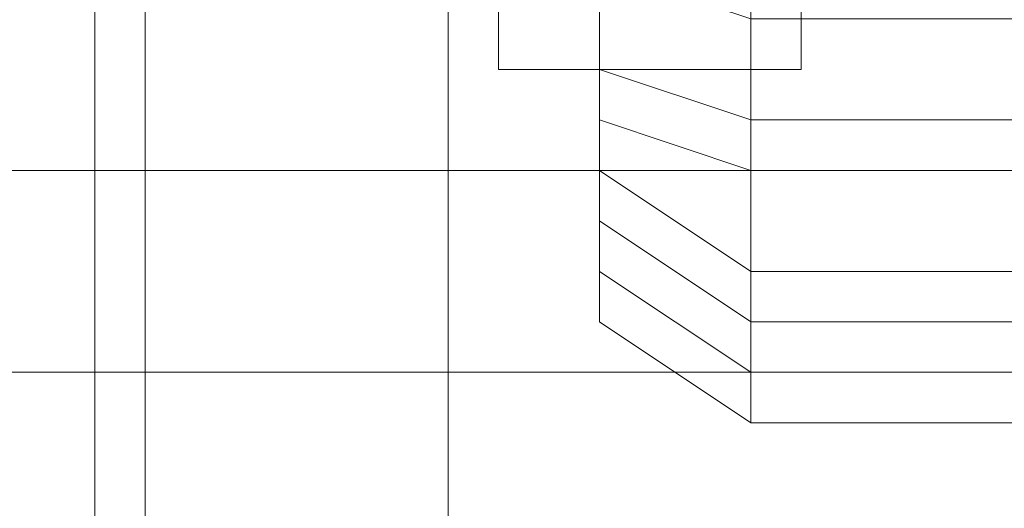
# Model space of a CAD drawing. Header units: inches. Extents: x -79624 to 52587, y -27526 to 10116.
# Tile 46 of 256: x 9766 to 9942, y -15298 to -15211. Entities that reach past the tile are written whole.
import ezdxf
from ezdxf import colors
from ezdxf.entities.mleader import LeaderData, LeaderLine
from ezdxf.math import Vec2, Vec3

# ---------------------------------------------------------------- set-up
doc = ezdxf.new("R2010")
doc.units = ezdxf.units.IN
doc.header["$MEASUREMENT"] = 0
doc.layers.add('- მექანიკური ნაწილი', color=7, linetype='Continuous', lineweight=18)
doc.layers.add('Dimensioning - General', color=7, linetype='Continuous')
doc.styles.add('CT', font='ARIALN.TTF', dxfattribs={"height": 200})
doc.styles.add('GENERATED_STYLE_1', font='txt')
doc.dimstyles.new('GENERATED_STYLE__1', dxfattribs={"dimtxt": 100, "dimasz": 76, "dimexe": 0.18, "dimexo": 0.0625, "dimgap": 0, "dimtad": 0, "dimdec": 0, "dimlfac": 0.1, "dimzin": 0, "dimdsep": 46, "dimtxsty": 'GENERATED_STYLE_1', "dimblk": 'ARROWHEAD_5', "dimblk1": 'ARROWHEAD_5', "dimblk2": 'ARROWHEAD_5', "dimcen": 0.09, "dimse1": 1, "dimse2": 1, "dimclrd": 7, "dimclre": 7, "dimclrt": 7, "dimadec": 0, "dimazin": 0, "dimtfac": 1, "dimtdec": 4, "dimtmove": 0, "dimatfit": 3, "dimfxl": 1, "dimtolj": 1, "dimtzin": 0, "dimarcsym": 0})
doc.dimstyles.new('GENERATED_STYLE__2', dxfattribs={"dimtxt": 100, "dimasz": 76, "dimexe": 0.18, "dimexo": 0.0625, "dimgap": 0, "dimtad": 0, "dimtih": 1, "dimtoh": 1, "dimdec": 0, "dimlfac": 0.1, "dimzin": 0, "dimdsep": 46, "dimtxsty": 'GENERATED_STYLE_1', "dimblk": 'ARROWHEAD_5', "dimblk1": 'ARROWHEAD_5', "dimblk2": 'ARROWHEAD_5', "dimcen": 0.09, "dimse1": 1, "dimse2": 1, "dimclrd": 7, "dimclre": 7, "dimclrt": 7, "dimadec": 0, "dimazin": 0, "dimtfac": 1, "dimtdec": 4, "dimtmove": 0, "dimatfit": 3, "dimfxl": 1, "dimtolj": 1, "dimtzin": 0, "dimarcsym": 0})

# ---------------------------------------------------------------- blocks, each defined once
blk = doc.blocks.new('ARROWHEAD_5')
at = {"linetype": 'Continuous', "lineweight": 0}
blk.add_hatch(color=0, dxfattribs=at).paths.add_polyline_path([(-1, 0.2679), (0, 0), (-1, -0.2679)])
at = {"color": 0, "linetype": 'Continuous', "lineweight": 0}
blk.add_line((0, 0), (-1, 0), dxfattribs=at)
blk = doc.blocks.new('*D249')
at = {"layer": 'Defpoints', "color": 0, "linetype": 'Continuous', "transparency": 16777216}
for p in [(358.56, 209.2), (25258.56, 209.2), (1258.56, -26125.72)]:
    blk.add_point(p, dxfattribs=at)
at = {"layer": 'Dimensioning - General', "color": 7, "linetype": 'Continuous', "lineweight": -2, "transparency": 16777216}
for p, q in [((358.56, 133.2), (358.56, -12795.72)), ((358.56, -26049.72), (358.56, -13148.1))]:
    blk.add_line(p, q, dxfattribs=at)
at = {"layer": 'Dimensioning - General', "color": 7, "linetype": 'Continuous', "lineweight": -2, "transparency": 16777216, "xscale": 76.00000000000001, "yscale": 76.00000000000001, "zscale": 76.00000000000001}
for p, rotation in [((358.56, 209.2), 90), ((358.56, -26125.72), 270)]:
    blk.add_blockref('ARROWHEAD_5', p, dxfattribs=dict(at, rotation=rotation))
at = {"layer": 'Dimensioning - General', "color": 7, "linetype": 'Continuous', "lineweight": 13, "transparency": 16777216, "insert": (358.56, -12971.91), "char_height": 100, "attachment_point": 5, "rotation": 90, "style": 'GENERATED_STYLE_1'}
blk.add_mtext('\\A1;2633', dxfattribs=at)
blk = doc.blocks.new('*D264')
at = {"layer": 'Defpoints', "color": 0, "linetype": 'Continuous', "transparency": 16777216}
for p in [(7428.97, -14429.12), (51186.63, -26125.72), (51186.63, -26425.72)]:
    blk.add_point(p, dxfattribs=at)
at = {"layer": 'Dimensioning - General', "color": 7, "linetype": 'Continuous', "lineweight": -2, "transparency": 16777216}
for p, q in [((7504.97, -26425.72), (29120.84, -26425.72)), ((51110.63, -26425.72), (29468.46, -26425.72))]:
    blk.add_line(p, q, dxfattribs=at)
at = {"layer": 'Dimensioning - General', "color": 7, "linetype": 'Continuous', "lineweight": -2, "transparency": 16777216, "xscale": 76.00000000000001, "yscale": 76.00000000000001, "zscale": 76.00000000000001, "rotation": 180}
blk.add_blockref('ARROWHEAD_5', (7428.97, -26425.72), dxfattribs=at)
at = {"layer": 'Dimensioning - General', "color": 7, "linetype": 'Continuous', "lineweight": -2, "transparency": 16777216, "xscale": 76.00000000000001, "yscale": 76.00000000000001, "zscale": 76.00000000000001}
blk.add_blockref('ARROWHEAD_5', (51186.63, -26425.72), dxfattribs=at)
at = {"layer": 'Dimensioning - General', "color": 7, "linetype": 'Continuous', "lineweight": 13, "transparency": 16777216, "insert": (29294.65, -26425.72), "char_height": 100, "attachment_point": 5, "style": 'GENERATED_STYLE_1'}
blk.add_mtext('\\A1;4376', dxfattribs=at)
blk = doc.blocks.new('*D276')
at = {"layer": 'Defpoints', "color": 0, "linetype": 'Continuous', "transparency": 16777216}
for p in [(7428.97, -14429.12), (51786.63, -14429.12), (4328.73, -18360.58)]:
    blk.add_point(p, dxfattribs=at)
at = {"layer": 'Dimensioning - General', "color": 7, "linetype": 'Continuous', "lineweight": -2, "transparency": 16777216}
for p, q in [((51786.63, -14505.12), (51786.63, -16274.38)), ((51786.63, -18284.58), (51786.63, -16531.53))]:
    blk.add_line(p, q, dxfattribs=at)
at = {"layer": 'Dimensioning - General', "color": 7, "linetype": 'Continuous', "lineweight": -2, "transparency": 16777216, "xscale": 76.00000000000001, "yscale": 76.00000000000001, "zscale": 76.00000000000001}
for p, rotation in [((51786.63, -14429.12), 90), ((51786.63, -18360.58), 270)]:
    blk.add_blockref('ARROWHEAD_5', p, dxfattribs=dict(at, rotation=rotation))
at = {"layer": 'Dimensioning - General', "color": 7, "linetype": 'Continuous', "lineweight": 13, "transparency": 16777216, "insert": (51786.63, -16402.95), "char_height": 100, "attachment_point": 5, "rotation": 90, "style": 'GENERATED_STYLE_1'}
blk.add_mtext('\\A1;393', dxfattribs=at)
blk = doc.blocks.new('_DotSmall')
at = {"color": 0, "linetype": 'ByBlock', "const_width": 0.5}
blk.add_lwpolyline([(-0.0625, 0, 1), (0.0625, 0, 1)], format="xyb", close=True, dxfattribs=at)

msp = doc.modelspace()

# ---------------------------------------------------------------- linework, layer by layer
at = {"layer": '- მექანიკური ნაწილი', "color": 7, "lineweight": 0}
for points in [[(9842.73853, -15408.92462), (9842.73853, -14977.78728), (9779.86434, -14968.80526), (9779.86434, -15417.90665)], [(9779.86434, -15238.26609), (9779.86434, -15274.1942), (10282.8579, -15274.1942), (10282.8579, -15238.26609)], [(9779.86434, -15256.23015), (9779.86434, -15247.24812)], [(9779.86434, -15256.23015), (9779.86434, -15265.21218)], [(9779.86434, -15283.17623), (9779.86434, -15292.15826)], [(9779.86434, -15283.17623), (9779.86434, -15292.15826)]]:
    msp.add_lwpolyline(points, close=True, dxfattribs=at)
for points in [[(9779.86434, -14968.80526), (9779.86434, -15417.90665)], [(9842.73853, -15408.92462), (9842.73853, -14977.78728), (9779.86434, -14968.80526)], [(9788.84636, -14977.78728), (9788.84636, -15040.66148), (9788.84636, -15067.60756), (9788.84636, -15112.5177), (9788.84636, -15148.44581), (9788.84636, -15193.35595), (9788.84636, -15229.28406), (9788.84636, -15274.1942), (9788.84636, -15310.12231)], [(9842.73853, -14977.78728), (9842.73853, -15408.92462), (9842.73853, -14977.78728)], [(9636.15189, -15031.67945), (9636.15189, -15067.60756), (9636.15189, -15103.53567), (9779.86434, -15103.53567), (9779.86434, -15067.60756), (9779.86434, -15112.5177), (9779.86434, -15148.44581), (9779.86434, -15193.35595), (9779.86434, -15229.28406), (9779.86434, -15274.1942), (9779.86434, -15310.12231)], [(10282.8579, -15238.26609), (9779.86434, -15238.26609), (9779.86434, -15193.35595), (9636.15189, -15193.35595), (9636.15189, -15238.26609), (9636.15189, -15274.1942), (9600.22378, -15274.1942), (9600.22378, -15319.10434)], [(10282.8579, -15238.26609), (9779.86434, -15238.26609), (9779.86434, -15193.35595), (9779.86434, -15247.24812), (9779.86434, -15292.15826), (9779.86434, -15337.0684), (9779.86434, -15292.15826), (9779.86434, -15247.24812), (9779.86434, -15193.35595), (9779.86434, -15238.26609), (9779.86434, -15193.35595), (9779.86434, -15247.24812), (9779.86434, -15292.15826), (9779.86434, -15337.0684), (9779.86434, -15292.15826), (9779.86434, -15247.24812), (9779.86434, -15193.35595), (9779.86434, -15238.26609), (9636.15189, -15238.26609)], [(9779.86434, -15238.26609), (9779.86434, -15193.35595)], [(9779.86434, -15193.35595), (9779.86434, -15247.24812), (9779.86434, -15193.35595)], [(9779.86434, -15247.24812), (9779.86434, -15193.35595), (9779.86434, -15247.24812)], [(9779.86434, -15238.26609), (9779.86434, -15193.35595), (9779.86434, -15247.24812)], [(10282.8579, -15193.35595), (9779.86434, -15193.35595), (9779.86434, -15238.26609), (9779.86434, -15274.1942), (9779.86434, -15238.26609), (9779.86434, -15274.1942), (9779.86434, -15238.26609), (9779.86434, -15193.35595), (10282.8579, -15193.35595)], [(10282.8579, -15274.1942), (9779.86434, -15274.1942), (9779.86434, -15319.10434), (9779.86434, -15274.1942), (9779.86434, -15319.10434), (9779.86434, -15274.1942), (9779.86434, -15238.26609), (9779.86434, -15193.35595), (9779.86434, -15247.24812)], [(9779.86434, -15238.26609), (9636.15189, -15238.26609)], [(9636.15189, -15274.1942), (9636.15189, -15238.26609), (9779.86434, -15238.26609)], [(9636.15189, -15238.26609), (9636.15189, -15274.1942), (9779.86434, -15274.1942)], [(9779.86434, -15238.26609), (9636.15189, -15238.26609)], [(9779.86434, -15319.10434), (9779.86434, -15274.1942), (9636.15189, -15274.1942), (9636.15189, -15238.26609), (9636.15189, -15274.1942), (9636.15189, -15238.26609), (9636.15189, -15274.1942), (9636.15189, -15319.10434)], [(9779.86434, -15238.26609), (9779.86434, -15274.1942)], [(9779.86434, -15274.1942), (9779.86434, -15238.26609)], [(9779.86434, -15274.1942), (9779.86434, -15238.26609), (10282.8579, -15238.26609)], [(9779.86434, -15238.26609), (9779.86434, -15274.1942)], [(9779.86434, -15247.24812), (9779.86434, -15247.24812)], [(9779.86434, -15247.24812), (9779.86434, -15292.15826), (9779.86434, -15247.24812)], [(9779.86434, -15292.15826), (9779.86434, -15247.24812), (9779.86434, -15292.15826)], [(9779.86434, -15247.24812), (9779.86434, -15247.24812)], [(9779.86434, -15247.24812), (9779.86434, -15247.24812)], [(9779.86434, -15256.23015), (9779.86434, -15247.24812)], [(9779.86434, -15247.24812), (9779.86434, -15247.24812)], [(9779.86434, -15247.24812), (9779.86434, -15256.23015)], [(9779.86434, -15256.23015), (9779.86434, -15247.24812)], [(9779.86434, -15247.24812), (9779.86434, -15247.24812)], [(9779.86434, -15247.24812), (9779.86434, -15256.23015)], [(9779.86434, -15256.23015), (9779.86434, -15247.24812)], [(9779.86434, -15247.24812), (9779.86434, -15247.24812)], [(9779.86434, -15247.24812), (9779.86434, -15256.23015)], [(9779.86434, -15247.24812), (9779.86434, -15292.15826)], [(9779.86434, -15292.15826), (9779.86434, -15247.24812)], [(9779.86434, -15256.23015), (9779.86434, -15256.23015)], [(9779.86434, -15256.23015), (9779.86434, -15256.23015)], [(9779.86434, -15256.23015), (9779.86434, -15256.23015)], [(9779.86434, -15256.23015), (9779.86434, -15265.21218)], [(9779.86434, -15265.21218), (9779.86434, -15256.23015)], [(9779.86434, -15256.23015), (9779.86434, -15256.23015)], [(9779.86434, -15256.23015), (9779.86434, -15256.23015)], [(9779.86434, -15256.23015), (9779.86434, -15256.23015)], [(9779.86434, -15256.23015), (9779.86434, -15265.21218)], [(9779.86434, -15265.21218), (9779.86434, -15256.23015)], [(9779.86434, -15256.23015), (9779.86434, -15256.23015)], [(9779.86434, -15256.23015), (9779.86434, -15256.23015)], [(9779.86434, -15256.23015), (9779.86434, -15265.21218)], [(9779.86434, -15265.21218), (9779.86434, -15256.23015)], [(9779.86434, -15256.23015), (9779.86434, -15256.23015)], [(9779.86434, -15256.23015), (9779.86434, -15256.23015)], [(9779.86434, -15265.21218), (9779.86434, -15265.21218)], [(9779.86434, -15265.21218), (9779.86434, -15265.21218)], [(9779.86434, -15265.21218), (9779.86434, -15265.21218)], [(9779.86434, -15265.21218), (9779.86434, -15265.21218)], [(9779.86434, -15274.1942), (9636.15189, -15274.1942)], [(9636.15189, -15319.10434), (9636.15189, -15274.1942), (9779.86434, -15274.1942), (10282.8579, -15274.1942)], [(9779.86434, -15274.1942), (9779.86434, -15319.10434)], [(9779.86434, -15319.10434), (9779.86434, -15274.1942)], [(9779.86434, -15274.1942), (9779.86434, -15319.10434)], [(9779.86434, -15319.10434), (9779.86434, -15274.1942)], [(10282.8579, -15319.10434), (9779.86434, -15319.10434), (9779.86434, -15274.1942), (10282.8579, -15274.1942)], [(9779.86434, -15283.17623), (9779.86434, -15283.17623)], [(9779.86434, -15283.17623), (9779.86434, -15283.17623)], [(9779.86434, -15283.17623), (9779.86434, -15283.17623)], [(9779.86434, -15283.17623), (9779.86434, -15292.15826)], [(9779.86434, -15292.15826), (9779.86434, -15283.17623)], [(9779.86434, -15283.17623), (9779.86434, -15283.17623)], [(9779.86434, -15283.17623), (9779.86434, -15292.15826)], [(9779.86434, -15292.15826), (9779.86434, -15283.17623)], [(9779.86434, -15283.17623), (9779.86434, -15283.17623)], [(9779.86434, -15283.17623), (9779.86434, -15292.15826)], [(9779.86434, -15292.15826), (9779.86434, -15283.17623)], [(9779.86434, -15283.17623), (9779.86434, -15283.17623)], [(9779.86434, -15283.17623), (9779.86434, -15292.15826)], [(9779.86434, -15292.15826), (9779.86434, -15283.17623)], [(9779.86434, -15283.17623), (9779.86434, -15283.17623)], [(9779.86434, -15283.17623), (9779.86434, -15292.15826)], [(9779.86434, -15292.15826), (9779.86434, -15283.17623)], [(9779.86434, -15283.17623), (9779.86434, -15283.17623)], [(9779.86434, -15283.17623), (9779.86434, -15292.15826)], [(9779.86434, -15292.15826), (9779.86434, -15283.17623)], [(9779.86434, -15292.15826), (9779.86434, -15292.15826)], [(9779.86434, -15292.15826), (9779.86434, -15337.0684), (9779.86434, -15292.15826)], [(9779.86434, -15337.0684), (9779.86434, -15292.15826), (9779.86434, -15337.0684)], [(9779.86434, -15292.15826), (9779.86434, -15292.15826)], [(9779.86434, -15292.15826), (9779.86434, -15292.15826)], [(9779.86434, -15292.15826), (9779.86434, -15292.15826)], [(9779.86434, -15292.15826), (9779.86434, -15292.15826)], [(9779.86434, -15292.15826), (9779.86434, -15292.15826)], [(9779.86434, -15292.15826), (9779.86434, -15337.0684)], [(9779.86434, -15337.0684), (9779.86434, -15292.15826)], [(9779.86434, -15292.15826), (9779.86434, -15292.15826)], [(9779.86434, -15292.15826), (9779.86434, -15292.15826)], [(9779.86434, -15292.15826), (9779.86434, -15292.15826)], [(9779.86434, -15292.15826), (9779.86434, -15292.15826)]]:
    msp.add_lwpolyline(points, dxfattribs=at)
at = {"layer": '- მექანიკური ნაწილი', "color": 254, "lineweight": 0, "true_color": 0xdbdbdb}
for points in [[(9851.72056, -15166.40987), (9851.72056, -15220.30204), (9851.72056, -15166.40987)], [(9851.72056, -15166.40987), (9851.72056, -15220.30204), (9851.72056, -15166.40987)], [(9905.61273, -15220.30204), (9905.61273, -15166.40987), (9905.61273, -15220.30204)], [(9905.61273, -15166.40987), (9905.61273, -15220.30204), (9905.61273, -15166.40987)], [(9851.72056, -15220.30204), (9905.61273, -15220.30204), (9851.72056, -15220.30204)], [(9851.72056, -15220.30204), (9905.61273, -15220.30204), (9851.72056, -15220.30204)], [(9851.72056, -15220.30204), (9851.72056, -15220.30204)], [(9905.61273, -15220.30204), (9905.61273, -15220.30204)], [(9905.61273, -15220.30204), (9905.61273, -15220.30204)]]:
    msp.add_lwpolyline(points, dxfattribs=at)
at = {"layer": '- მექანიკური ნაწილი', "color": 155, "lineweight": 0, "true_color": 0x4a7095}
for points in [[(9869.68462, -15193.35595), (9869.68462, -15175.3919), (9869.68462, -15193.35595), (9869.68462, -15202.33798), (9869.68462, -15220.30204), (9869.68462, -15229.28406), (9869.68462, -15220.30204), (9896.6307, -15229.28406), (10184.05559, -15229.28406)], [(9869.68462, -15193.35595), (9869.68462, -15202.33798), (9869.68462, -15220.30204), (9896.6307, -15229.28406), (9896.6307, -15211.32001), (10184.05559, -15211.32001), (10184.05559, -15193.35595), (10184.05559, -15184.37392), (10219.9837, -15184.37392), (10219.9837, -15193.35595), (10184.05559, -15193.35595), (10184.05559, -15184.37392), (10219.9837, -15184.37392), (10219.9837, -15193.35595), (10184.05559, -15193.35595), (10219.9837, -15193.35595), (10219.9837, -15184.37392), (10184.05559, -15184.37392), (10184.05559, -15193.35595), (9896.6307, -15193.35595), (9896.6307, -15211.32001), (9869.68462, -15202.33798), (9869.68462, -15193.35595), (9896.6307, -15193.35595)], [(10184.05559, -15229.28406), (9896.6307, -15229.28406), (9896.6307, -15238.26609), (9896.6307, -15229.28406), (9896.6307, -15238.26609), (9869.68462, -15229.28406), (9869.68462, -15238.26609), (9869.68462, -15247.24812), (9896.6307, -15265.21218), (9896.6307, -15256.23015), (9869.68462, -15238.26609), (9869.68462, -15229.28406), (9869.68462, -15220.30204), (9896.6307, -15229.28406), (9896.6307, -15238.26609), (9896.6307, -15229.28406), (9869.68462, -15220.30204), (9869.68462, -15202.33798), (9869.68462, -15220.30204), (9869.68462, -15202.33798)], [(9896.6307, -15211.32001), (9896.6307, -15229.28406), (9869.68462, -15220.30204), (9869.68462, -15202.33798)], [(9896.6307, -15211.32001), (9896.6307, -15229.28406), (9869.68462, -15220.30204), (9869.68462, -15229.28406), (9869.68462, -15220.30204), (9869.68462, -15202.33798)], [(10184.05559, -15265.21218), (9896.6307, -15265.21218), (9896.6307, -15256.23015), (9869.68462, -15238.26609), (9869.68462, -15247.24812), (9869.68462, -15256.23015), (9869.68462, -15247.24812), (9896.6307, -15265.21218), (9869.68462, -15247.24812), (9869.68462, -15238.26609), (9869.68462, -15247.24812), (9869.68462, -15238.26609), (9869.68462, -15247.24812), (9869.68462, -15238.26609), (9896.6307, -15256.23015), (9896.6307, -15238.26609), (9869.68462, -15229.28406), (9869.68462, -15220.30204), (9896.6307, -15229.28406), (9896.6307, -15211.32001), (10184.05559, -15211.32001)], [(9896.6307, -15229.28406), (9896.6307, -15211.32001)], [(9896.6307, -15211.32001), (9896.6307, -15229.28406)], [(9896.6307, -15229.28406), (9896.6307, -15211.32001)], [(9869.68462, -15220.30204), (9869.68462, -15229.28406), (9896.6307, -15238.26609)], [(9869.68462, -15220.30204), (9869.68462, -15229.28406), (9896.6307, -15238.26609)], [(9896.6307, -15238.26609), (9869.68462, -15229.28406)], [(9869.68462, -15229.28406), (9869.68462, -15238.26609), (9896.6307, -15256.23015)], [(9869.68462, -15229.28406), (9869.68462, -15238.26609)], [(9869.68462, -15238.26609), (9869.68462, -15229.28406)], [(9896.6307, -15238.26609), (9869.68462, -15229.28406)], [(9869.68462, -15238.26609), (9869.68462, -15229.28406), (9896.6307, -15238.26609)], [(9896.6307, -15238.26609), (9869.68462, -15229.28406)], [(9869.68462, -15229.28406), (9869.68462, -15238.26609)], [(9869.68462, -15238.26609), (9869.68462, -15229.28406)], [(9896.6307, -15229.28406), (10184.05559, -15229.28406)], [(10184.05559, -15229.28406), (10184.05559, -15238.26609), (9896.6307, -15238.26609)], [(9896.6307, -15229.28406), (10184.05559, -15229.28406)], [(9896.6307, -15229.28406), (10184.05559, -15229.28406)], [(10184.05559, -15238.26609), (9896.6307, -15238.26609), (9896.6307, -15229.28406), (10184.05559, -15229.28406)], [(9896.6307, -15229.28406), (10184.05559, -15229.28406)], [(10184.05559, -15238.26609), (9896.6307, -15238.26609), (10184.05559, -15238.26609), (9896.6307, -15238.26609), (9896.6307, -15229.28406), (10184.05559, -15229.28406)], [(10184.05559, -15238.26609), (9896.6307, -15238.26609), (9896.6307, -15229.28406)], [(9896.6307, -15256.23015), (9869.68462, -15238.26609)], [(9869.68462, -15238.26609), (9869.68462, -15247.24812), (9896.6307, -15265.21218)], [(9896.6307, -15256.23015), (9869.68462, -15238.26609)], [(9896.6307, -15256.23015), (9869.68462, -15238.26609)], [(9896.6307, -15256.23015), (9869.68462, -15238.26609)], [(9896.6307, -15256.23015), (9896.6307, -15238.26609)], [(9896.6307, -15238.26609), (9896.6307, -15256.23015)], [(9896.6307, -15238.26609), (9896.6307, -15256.23015)], [(9896.6307, -15238.26609), (9896.6307, -15256.23015)], [(10184.05559, -15265.21218), (9896.6307, -15265.21218), (9896.6307, -15256.23015), (9896.6307, -15238.26609), (10184.05559, -15238.26609)], [(10184.05559, -15238.26609), (9896.6307, -15238.26609), (9896.6307, -15256.23015), (10184.05559, -15256.23015)], [(9896.6307, -15256.23015), (9896.6307, -15238.26609)], [(9869.68462, -15247.24812), (9869.68462, -15256.23015), (9896.6307, -15274.1942)], [(9896.6307, -15265.21218), (9869.68462, -15247.24812)], [(10184.05559, -15265.21218), (9896.6307, -15265.21218), (9896.6307, -15274.1942), (9896.6307, -15265.21218), (9869.68462, -15247.24812), (9869.68462, -15256.23015), (9869.68462, -15247.24812), (9869.68462, -15256.23015), (9896.6307, -15274.1942), (9896.6307, -15283.17623), (9869.68462, -15265.21218), (9869.68462, -15256.23015), (9896.6307, -15274.1942), (9896.6307, -15283.17623), (10184.05559, -15283.17623)], [(10184.05559, -15265.21218), (9896.6307, -15265.21218), (9896.6307, -15274.1942), (9869.68462, -15256.23015), (9869.68462, -15247.24812), (9896.6307, -15265.21218), (9896.6307, -15256.23015), (10184.05559, -15256.23015)], [(9869.68462, -15256.23015), (9896.6307, -15274.1942), (9869.68462, -15256.23015)], [(9869.68462, -15256.23015), (9896.6307, -15274.1942), (9869.68462, -15256.23015)], [(9869.68462, -15256.23015), (9869.68462, -15256.23015)], [(9869.68462, -15256.23015), (9869.68462, -15265.21218)], [(9869.68462, -15265.21218), (9869.68462, -15256.23015)], [(9869.68462, -15256.23015), (9869.68462, -15256.23015)], [(9896.6307, -15265.21218), (9896.6307, -15274.1942), (9869.68462, -15256.23015), (9869.68462, -15265.21218), (9896.6307, -15283.17623), (9896.6307, -15274.1942), (10184.05559, -15274.1942)], [(9869.68462, -15256.23015), (9896.6307, -15274.1942), (9869.68462, -15256.23015)], [(9869.68462, -15256.23015), (9896.6307, -15274.1942), (9869.68462, -15256.23015)], [(9869.68462, -15256.23015), (9869.68462, -15256.23015)], [(9869.68462, -15256.23015), (9869.68462, -15265.21218)], [(9869.68462, -15265.21218), (9869.68462, -15256.23015)], [(9869.68462, -15256.23015), (9869.68462, -15256.23015)], [(9896.6307, -15256.23015), (9896.6307, -15265.21218)], [(9896.6307, -15265.21218), (9896.6307, -15256.23015)], [(9896.6307, -15256.23015), (10184.05559, -15256.23015)], [(10184.05559, -15256.23015), (9896.6307, -15256.23015), (9896.6307, -15265.21218), (10184.05559, -15265.21218)], [(9896.6307, -15256.23015), (10184.05559, -15256.23015)], [(10184.05559, -15256.23015), (9896.6307, -15256.23015), (10184.05559, -15256.23015)], [(9896.6307, -15274.1942), (9896.6307, -15265.21218)], [(10184.05559, -15265.21218), (10184.05559, -15274.1942), (9896.6307, -15274.1942)], [(10184.05559, -15265.21218), (9896.6307, -15265.21218), (9896.6307, -15274.1942), (9896.6307, -15265.21218), (10184.05559, -15265.21218)], [(9896.6307, -15274.1942), (9896.6307, -15274.1942)], [(10184.05559, -15274.1942), (9896.6307, -15274.1942), (10184.05559, -15274.1942)], [(9896.6307, -15274.1942), (9896.6307, -15274.1942)], [(10184.05559, -15274.1942), (9896.6307, -15274.1942), (10184.05559, -15274.1942)], [(9896.6307, -15274.1942), (9896.6307, -15274.1942)], [(9896.6307, -15274.1942), (9896.6307, -15274.1942)], [(9896.6307, -15274.1942), (9896.6307, -15274.1942)], [(10184.05559, -15274.1942), (9896.6307, -15274.1942), (10184.05559, -15274.1942)], [(9896.6307, -15283.17623), (9896.6307, -15274.1942)], [(10184.05559, -15274.1942), (10184.05559, -15283.17623), (9896.6307, -15283.17623)], [(9896.6307, -15274.1942), (9896.6307, -15274.1942)], [(10184.05559, -15274.1942), (9896.6307, -15274.1942), (10184.05559, -15274.1942)], [(10184.05559, -15283.17623), (9896.6307, -15283.17623), (9896.6307, -15274.1942), (10184.05559, -15274.1942)], [(10184.05559, -15274.1942), (9896.6307, -15274.1942), (10184.05559, -15274.1942), (9896.6307, -15274.1942), (10184.05559, -15274.1942)], [(9896.6307, -15274.1942), (9896.6307, -15274.1942)], [(9896.6307, -15274.1942), (9896.6307, -15274.1942)]]:
    msp.add_lwpolyline(points, dxfattribs=at)
for points in [[(9869.68462, -15193.35595), (9896.6307, -15193.35595), (9896.6307, -15211.32001), (9869.68462, -15202.33798), (9869.68462, -15220.30204), (9896.6307, -15229.28406), (9896.6307, -15211.32001), (9869.68462, -15202.33798)], [(9869.68462, -15256.23015), (9869.68462, -15247.24812), (9896.6307, -15265.21218), (9896.6307, -15274.1942)], [(9869.68462, -15265.21218), (9869.68462, -15256.23015), (9896.6307, -15274.1942), (9896.6307, -15283.17623)], [(9869.68462, -15256.23015), (9869.68462, -15265.21218), (9896.6307, -15283.17623), (9896.6307, -15274.1942)], [(10184.05559, -15274.1942), (10184.05559, -15265.21218), (10184.05559, -15256.23015), (9896.6307, -15256.23015), (9896.6307, -15265.21218), (10184.05559, -15265.21218)], [(10184.05559, -15283.17623), (10184.05559, -15274.1942), (9896.6307, -15274.1942), (9896.6307, -15283.17623)]]:
    msp.add_lwpolyline(points, close=True, dxfattribs=at)

# ---------------------------------------------------------------- dimensions: what is measured, and where the dimension line sits
at = {"layer": 'Dimensioning - General', "color": 7, "linetype": 'Continuous', "lineweight": 13}
for base, p1, p2, picture, middle in [((358.55594, 209.20337), (1258.55593, -26125.72241), (25258.55593, 209.20337), '*D249', (358.55594, -12971.91402)), ((51786.62821, -14429.12325), (4328.72843, -18360.58402), (7428.96845, -14429.12325), '*D276', (51786.62821, -16402.95414))]:
    dim = msp.add_linear_dim(base=base, p1=p1, p2=p2, angle=90, dimstyle='GENERATED_STYLE__1', dxfattribs=at)
    dim.commit()
    dim.dimension.update_dxf_attribs({"geometry": picture, "text_midpoint": middle, "dimtype": 160, "text_rotation": 90})
dim = msp.add_linear_dim(base=(51186.62821, -26425.72242), p1=(7428.96845, -14429.12325), p2=(51186.62821, -26125.72241), dimstyle='GENERATED_STYLE__2', dxfattribs=at)
dim.commit()
dim.dimension.update_dxf_attribs({"geometry": '*D264', "text_midpoint": (29294.65282, -26425.72242), "dimtype": 160})

# ---------------------------------------------------------------- leaders
at = {"layer": '- მექანიკური ნაწილი', "color": 7}
ml = msp.add_multileader_mtext('Standard', dxfattribs=at)
ml.set_content('{\\fSylfaen|b1|i0|c0|p18;FDB-ROOF  \\fSylfaen|b0|i0|c0|p18;\\C1;QF-2            \\C7;N2XH FE180 E90-4X2.5}', color=7, style='CT')
ml.set_leader_properties()
ml.set_arrow_properties(name='DOTSMALL')
ml.build(insert=Vec2(0, 0))
ml.multileader.update_dxf_attribs({"has_dogleg": 0, "text_left_attachment_type": 6, "text_right_attachment_type": 6, "dogleg_length": 9, "arrow_head_size": 215.76216})
ctx = ml.context
ctx.base_point, ctx.char_height, ctx.arrow_head_size, ctx.landing_gap_size, ctx.plane_origin = Vec3(8390.91148, -14136.45006), 214.21600799, 215.76216, 71.92072, Vec3(-12326.21267, -34545.50914)
ctx.left_attachment, ctx.right_attachment, ctx.text_align_type = 6, 6, 1
notes = []
notes.append((ctx, [(0, (1, 1, 0), (11662.84716, -14136.45006), (-1, 0), 9, [(2, [(10462.49845, -15148.44581)], 0, [])])]))
ctx.mtext.insert, ctx.mtext.width, ctx.mtext.defined_height, ctx.mtext.alignment, ctx.mtext.flow_direction = Vec3(10022.37932, -13879.39085), 3165.613385, 305.10903, 2, 5
for ctx, leaders in notes:
    for number, flags, end, landing, length, lines in leaders:
        leader = LeaderData()
        leader.index, (leader.has_last_leader_line, leader.has_dogleg_vector, leader.attachment_direction) = number, flags
        leader.last_leader_point, leader.dogleg_vector, leader.dogleg_length = Vec3(end), Vec3(landing), length
        for number, points, colour, breaks in lines:
            line = LeaderLine()
            line.index, line.vertices, line.color, line.breaks = number, Vec3.list(points), colors.encode_raw_color(colour), breaks
            leader.lines.append(line)
        ctx.leaders.append(leader)

doc.saveas('drawing.dxf')
